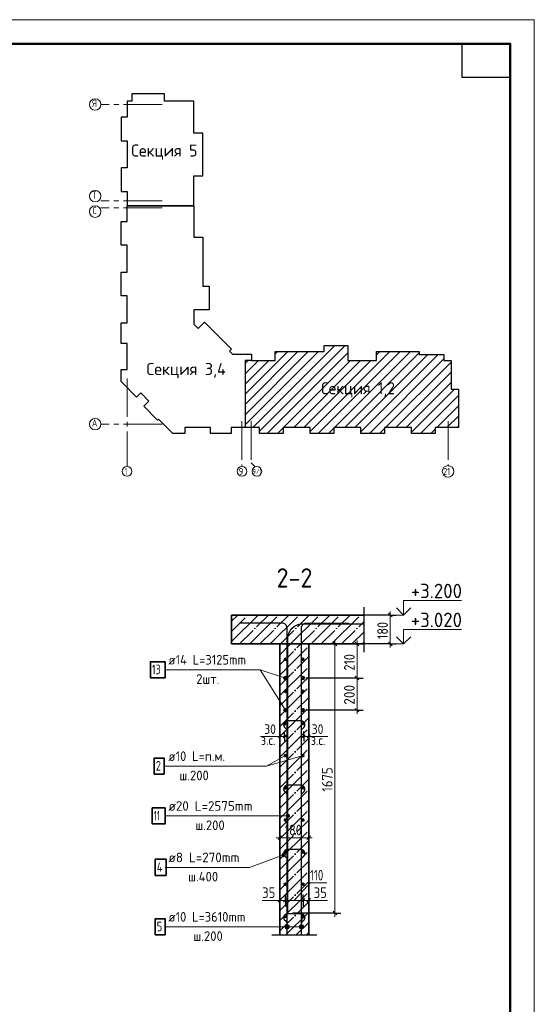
# Model space of a CAD drawing. Header units: millimetres. Extents: x -49773 to 2322955, y -3321 to 58485.
# Tile 44 of 256: x 174440 to 185129, y 20531 to 40958. Entities that reach past the tile are written whole.
import ezdxf

# ---------------------------------------------------------------- set-up
doc = ezdxf.new("R2010")
doc.units = ezdxf.units.MM
doc.linetypes.add('______11', pattern=[500, 400, -50, 0, -50])
doc.linetypes.add('______5', pattern=[1100, 800, -100, 100, -100])
for name, color, linetype, lineweight in [('Standard', 7, 'Continuous', 25), ('Арм.стержн. вертикальными 1', 22, 'Continuous', 35), ('Арм.стержн.горизонт. 1', 180, 'Continuous', 35), ('Арм.стержн.горизонт. 2', 202, 'Continuous', 35), ('Высотная отметки_ общее', 7, 'Continuous', 13), ('Перекрытие_ общее', 7, 'Continuous', 35), ('Размерная линия_ общее', 7, 'Continuous', 13), ('Размерная линия_ общее_1', 7, 'Continuous', 13), ('Стена_ общее', 7, 'Continuous', 35), ('Фундамент_ общее', 7, 'Continuous', 35)]:
    doc.layers.add(name, color=color, linetype=linetype, lineweight=lineweight)
doc.layers.add('Арм.стержн. вертикальными 2', color=7, linetype='Continuous', lineweight=35, true_color=0x006e00)
doc.layers.add('Арм.стержн.Стяжки', color=7, linetype='Continuous', lineweight=35, true_color=0x501e0f)
doc.styles.add('ISOCPEUR', font='txt')

msp = doc.modelspace()

# ---------------------------------------------------------------- hatches: boundary and pattern name
at = {"layer": 'Арм.стержн. вертикальными 1', "linetype": 'Continuous', "lineweight": 13, "transparency": 33554687}
for points in [[(179954, 22116.7), (179954, 22161.7), (179947.7, 22139.2)], [(179954, 22161.7), (179970.2, 22100.5), (179970.2, 22177.9)], [(179954, 22161.7), (179954, 22116.7), (179970.2, 22100.5)], [(179970.2, 22177.9), (179992.7, 22094.2), (179992.7, 22184.2)], [(179970.2, 22177.9), (179970.2, 22100.5), (179992.7, 22094.2)], [(179992.7, 22184.2), (179992.7, 22094.2), (180015.2, 22100.5)], [(179992.7, 22184.2), (180015.2, 22100.5), (180015.2, 22177.9)], [(180015.2, 22177.9), (180015.2, 22100.5), (180031.4, 22116.7)], [(180015.2, 22177.9), (180031.4, 22116.7), (180031.4, 22161.7)], [(180031.4, 22161.7), (180031.4, 22116.7), (180037.7, 22139.2)], [(180254, 22116.7), (180254, 22161.7), (180247.7, 22139.2)], [(180254, 22161.7), (180270.2, 22100.5), (180270.2, 22177.9)], [(180254, 22161.7), (180254, 22116.7), (180270.2, 22100.5)], [(180270.2, 22177.9), (180292.7, 22094.2), (180292.7, 22184.2)], [(180270.2, 22177.9), (180270.2, 22100.5), (180292.7, 22094.2)], [(180292.7, 22184.2), (180292.7, 22094.2), (180315.2, 22100.5)], [(180292.7, 22184.2), (180315.2, 22100.5), (180315.2, 22177.9)], [(180315.2, 22177.9), (180315.2, 22100.5), (180331.4, 22116.7)], [(180315.2, 22177.9), (180331.4, 22116.7), (180331.4, 22161.7)], [(180331.4, 22161.7), (180331.4, 22116.7), (180337.7, 22139.2)]]:
    msp.add_hatch(color=7, dxfattribs=at).paths.add_polyline_path(points)
at = {"layer": 'Арм.стержн. вертикальными 2', "linetype": 'Continuous', "lineweight": 13, "transparency": 33554687}
for points in [[(179977.1, 24420.4), (179977.1, 24457.9), (179971.9, 24439.2)], [(179977.1, 24457.9), (179990.6, 24406.9), (179990.6, 24471.4)], [(179977.1, 24457.9), (179977.1, 24420.4), (179990.6, 24406.9)], [(179990.6, 24471.4), (180009.4, 24401.7), (180009.4, 24476.7)], [(179990.6, 24471.4), (179990.6, 24406.9), (180009.4, 24401.7)], [(180009.4, 24476.7), (180009.4, 24401.7), (180028.2, 24406.9)], [(180009.4, 24476.7), (180028.2, 24406.9), (180028.2, 24471.4)], [(180028.2, 24471.4), (180028.2, 24406.9), (180041.7, 24420.4)], [(180028.2, 24471.4), (180041.7, 24420.4), (180041.7, 24457.9)], [(180041.7, 24457.9), (180041.7, 24420.4), (180046.9, 24439.2)]]:
    msp.add_hatch(color=7, dxfattribs=at).paths.add_polyline_path(points)
at = {"layer": 'Арм.стержн.Стяжки', "linetype": 'Continuous', "lineweight": 13, "transparency": 33554687}
for points in [[(179886, 23636.7), (179916.1, 23593.4), (179894.1, 23654)], [(179898.8, 23601.4), (179886, 23636.7), (179887.5, 23617.3)], [(179886, 23636.7), (179898.8, 23601.4), (179916.1, 23593.4)], [(179894.1, 23654), (179935.5, 23594.8), (179909.9, 23665.3)], [(179894.1, 23654), (179916.1, 23593.4), (179935.5, 23594.8)], [(179909.9, 23665.3), (179951.4, 23606.2), (179929.3, 23666.8)], [(179909.9, 23665.3), (179935.5, 23594.8), (179951.4, 23606.2)], [(179929.3, 23666.8), (179951.4, 23606.2), (179959.5, 23623.5)], [(179929.3, 23666.8), (179959.5, 23623.5), (179946.6, 23658.7)], [(179946.6, 23658.7), (179959.5, 23623.5), (179958, 23642.9)]]:
    msp.add_hatch(color=7, dxfattribs=at).paths.add_polyline_path(points)

# ---------------------------------------------------------------- linework, layer by layer
at = {"layer": 'Standard', "color": 7, "linetype": '______5', "lineweight": 13, "transparency": 33554687}
for p, q in [((177399.1, 39198.2), (176129.1, 39198.2)), ((177399.1, 37197.2), (176129.1, 37197.2)), ((177399.1, 37057.2), (176129.1, 37057.2)), ((176670.1, 33517.4), (176670.1, 31687.4)), ((177399.1, 32568.2), (176129.1, 32568.2)), ((179056.1, 32627.4), (179056.1, 31687.4)), ((179246.1, 32627.4), (179246.1, 31765.3)), ((183336.1, 32627.4), (183336.1, 31687.4)), ((179330.6, 31680.9), (179246.1, 31765.3))]:
    msp.add_line(p, q, dxfattribs=at)
at = {"layer": 'Standard', "color": 7, "linetype": 'Continuous', "lineweight": 13, "transparency": 33554687}
for p, q in [((179282.4, 32498.2), (180985.4, 34201.2)), ((179420.1, 32423.7), (181197.6, 34201.2)), ((180764.1, 34192), (180773.3, 34201.2)), ((179130.1, 33194.4), (180007.9, 34072.2)), ((179130.1, 32770.1), (180432.2, 34072.2)), ((179130.1, 32982.3), (180220, 34072.2)), ((179130.1, 32558), (180644.3, 34072.2)), ((179581.7, 32373.2), (181254.1, 34045.6)), ((179749.1, 34025.5), (179795.8, 34072.2)), ((180472.1, 32415), (182129.2, 34072.2)), ((180642.4, 32373.2), (182341.4, 34072.2)), ((180979.5, 32498.2), (182553.5, 34072.2)), ((181191.6, 32498.2), (182739.1, 34045.7)), ((181403.8, 32498.2), (182919.8, 34014.2)), ((181524.1, 32406.4), (183131.9, 34014.2)), ((181703, 32373.2), (183251.1, 33921.3)), ((181853.1, 34008.2), (181917.1, 34072.2)), ((179130.1, 33618.6), (179399.6, 33888.2)), ((179130.1, 33830.8), (179187.5, 33888.2)), ((179130.1, 33406.5), (179611.8, 33888.2)), ((179918.8, 32498.2), (181308.8, 33888.2)), ((180131, 32498.2), (181521, 33888.2)), ((180343.1, 32498.2), (181733.1, 33888.2)), ((182040.2, 32498.2), (183398.1, 33856.1)), ((182252.3, 32498.2), (183398.1, 33644)), ((182464.4, 32498.2), (183398.1, 33431.9)), ((182576.1, 32397.7), (183468.6, 33290.2)), ((182763.7, 32373.2), (183551.1, 33160.6)), ((183100.8, 32498.2), (183551.1, 32948.5)), ((183312.9, 32498.2), (183551.1, 32736.3)), ((179793.8, 32373.2), (179912.1, 32491.5)), ((180854.5, 32373.2), (180964.1, 32482.8)), ((183525.1, 32498.2), (183551.1, 32524.2)), ((181915.1, 32373.2), (182016.1, 32474.1)), ((182975.8, 32373.2), (183068.1, 32465.5)), ((179842.7, 26089.8), (179442.7, 26089.8)), ((180442.7, 26089.8), (180842.7, 26089.8)), ((180326.1, 25689.9), (179567.5, 25472.5))]:
    msp.add_line(p, q, dxfattribs=at)
at = {"layer": 'Standard', "color": 253, "linetype": '______11', "lineweight": 13, "true_color": 0xababab, "transparency": 33554687}
for p, q in [((178842.7, 28267.8), (179181.5, 28606.5)), ((179005.7, 28006.5), (179605.7, 28606.5)), ((179430, 28006.5), (180030, 28606.5)), ((179854.3, 28006.5), (180454.3, 28606.5)), ((180278.5, 28006.5), (180878.5, 28606.5)), ((180702.8, 28006.5), (181302.8, 28606.5)), ((181127.1, 28006.5), (181587.6, 28467.1)), ((181551.3, 28006.5), (181587.6, 28042.9))]:
    msp.add_line(p, q, dxfattribs=at)
at = {"layer": 'Standard', "color": 253, "linetype": '______5', "lineweight": 13, "true_color": 0xababab, "transparency": 33554687}
for p, q in [((178842.7, 28479.9), (178969.3, 28606.5)), ((178842.7, 28055.7), (179393.6, 28606.5)), ((179217.9, 28006.5), (179817.9, 28606.5)), ((179642.1, 28006.5), (180242.1, 28606.5)), ((180066.4, 28006.5), (180666.4, 28606.5)), ((180490.7, 28006.5), (181090.7, 28606.5)), ((180914.9, 28006.5), (181514.9, 28606.5)), ((181339.2, 28006.5), (181587.6, 28255))]:
    msp.add_line(p, q, dxfattribs=at)
at = {"layer": 'Standard', "color": 7, "linetype": 'Continuous', "lineweight": 35, "transparency": 33554687}
for p, q in [((178842.7, 28606.5), (178842.7, 28006.5)), ((181587.6, 28606.5), (178842.7, 28606.5)), ((178842.7, 28006.5), (179842.7, 28006.5)), ((179842.7, 28006.5), (179842.7, 21963.3)), ((180442.7, 21963.3), (180442.7, 28006.5)), ((180442.7, 28006.5), (181587.6, 28006.5))]:
    msp.add_line(p, q, dxfattribs=at)
at = {"layer": 'Standard', "color": 7, "linetype": 'Continuous', "lineweight": 25, "transparency": 33554687}
for p, q in [((181587.6, 28773.2), (181587.6, 27839.9)), ((180609.4, 21963.3), (179676.1, 21963.3))]:
    msp.add_line(p, q, dxfattribs=at)
at = {"layer": 'Standard', "color": 253, "linetype": '______11', "lineweight": 35, "true_color": 0xababab, "transparency": 33554687}
for p, q in [((179842.7, 27570.8), (180278.5, 28006.5)), ((179842.7, 27995), (179854.3, 28006.5)), ((179842.7, 27146.5), (180442.7, 27746.5)), ((179842.7, 26722.2), (180442.7, 27322.2)), ((179842.7, 26298), (180442.7, 26898)), ((179842.7, 25873.7), (180442.7, 26473.7)), ((179842.7, 25449.4), (180442.7, 26049.4)), ((179842.7, 25025.2), (180442.7, 25625.2)), ((179842.7, 24600.9), (180442.7, 25200.9)), ((179842.7, 24176.6), (180442.7, 24776.6)), ((179842.7, 23752.4), (180442.7, 24352.4)), ((179842.7, 23328.1), (180442.7, 23928.1)), ((179842.7, 22903.8), (180442.7, 23503.9)), ((179842.7, 22479.6), (180442.7, 23079.6)), ((179842.7, 22055.3), (180442.7, 22655.3)), ((180174.9, 21963.3), (180442.7, 22231.1))]:
    msp.add_line(p, q, dxfattribs=at)
at = {"layer": 'Standard', "color": 253, "linetype": '______5', "lineweight": 35, "true_color": 0xababab, "transparency": 33554687}
for p, q in [((179842.7, 27782.9), (180066.4, 28006.5)), ((179842.7, 27358.6), (180442.7, 27958.6)), ((179842.7, 26934.4), (180442.7, 27534.4)), ((179842.7, 26510.1), (180442.7, 27110.1)), ((179842.7, 26085.8), (180442.7, 26685.8)), ((179842.7, 25661.6), (180442.7, 26261.6)), ((179842.7, 25237.3), (180442.7, 25837.3)), ((179842.7, 24813), (180442.7, 25413)), ((179842.7, 24388.8), (180442.7, 24988.8)), ((179842.7, 23964.5), (180442.7, 24564.5)), ((179842.7, 23540.2), (180442.7, 24140.2)), ((179842.7, 23116), (180442.7, 23716)), ((179842.7, 22691.7), (180442.7, 23291.7)), ((179842.7, 22267.4), (180442.7, 22867.4)), ((179962.8, 21963.3), (180442.7, 22443.2)), ((180387.1, 21963.3), (180442.7, 22018.9))]:
    msp.add_line(p, q, dxfattribs=at)
at = {"layer": 'Standard', "color": 7, "linetype": 'Continuous', "lineweight": 13, "transparency": 33554687}
msp.add_lwpolyline([(125728.6, -1041.8), (185128.6, -1041.8), (185128.6, 40958.2), (125728.6, 40958.2), (125728.6, -1041.8)], close=True, dxfattribs=at)
at = {"layer": 'Standard', "color": 7, "linetype": 'Continuous', "lineweight": 50, "transparency": 33554687}
msp.add_lwpolyline([(127728.6, 40458.2), (184628.6, 40458.2), (184628.6, -541.8), (127728.6, -541.8), (127728.6, 40458.2)], close=True, dxfattribs=at)
at = {"layer": 'Standard', "color": 7, "linetype": 'Continuous', "lineweight": 25, "transparency": 33554687}
msp.add_lwpolyline([(184628.6, 40458.2), (184628.6, 39758.2), (183628.6, 39758.2), (183628.6, 40458.2), (184628.6, 40458.2)], close=True, dxfattribs=at)
at = {"layer": 'Standard', "color": 7, "linetype": 'Continuous', "lineweight": 13, "transparency": 33554687}
for centre, radius in [((176009.1, 39198.2), 120), ((176009.1, 37297.2), 120), ((176009.1, 36977.3), 120), ((176009.1, 32568.2), 120), ((176670.1, 31587.4), 100), ((179056.1, 31587.4), 100), ((179366.1, 31587.4), 100), ((183336.1, 31587.4), 120)]:
    msp.add_circle(centre, radius, dxfattribs=at)
at = {"layer": 'Арм.стержн. вертикальными 1', "color": 7, "linetype": 'Continuous', "lineweight": 13, "transparency": 33554687}
for p, q in [((177460.8, 22139.2), (179414.2, 22139.2)), ((179414.2, 22139.2), (179992.7, 22139.2)), ((179414.2, 22139.2), (180292.7, 22139.2)), ((179947.7, 22139.2), (179947.7, 22139.2)), ((179992.7, 22184.2), (179992.7, 22184.2)), ((179992.7, 22094.2), (179992.7, 22094.2)), ((180037.7, 22139.2), (180037.7, 22139.2)), ((180247.7, 22139.2), (180247.7, 22139.2)), ((180292.7, 22184.2), (180292.7, 22184.2)), ((180292.7, 22094.2), (180292.7, 22094.2)), ((180337.7, 22139.2), (180337.7, 22139.2))]:
    msp.add_line(p, q, dxfattribs=at)
at = {"layer": 'Арм.стержн. вертикальными 1', "color": 4, "linetype": 'Continuous', "lineweight": 25, "transparency": 33554687}
for points in [[(179992.7, 21963.3), (179992.7, 28344.2), (179990.3, 28361.9), (179984.3, 28380.2), (179974.9, 28396.9), (179963.4, 28410.6), (179949.7, 28422.1), (179933, 28431.4), (179914.8, 28437.4), (179897.1, 28439.9), (179009.4, 28439.9)], [(180292.7, 21963.3), (180292.7, 28344.2), (180295.2, 28361.9), (180301.2, 28380.2), (180310.6, 28396.9), (180322, 28410.6), (180335.7, 28422.1), (180352.5, 28431.4), (180370.7, 28437.4), (180388.4, 28439.9), (181276.1, 28439.9)]]:
    msp.add_lwpolyline(points, dxfattribs=at)
at = {"layer": 'Арм.стержн. вертикальными 1', "color": 7, "linetype": 'Continuous', "lineweight": 35, "transparency": 33554687}
msp.add_lwpolyline([(177254.2, 21972.5), (177460.8, 21972.5), (177460.8, 22305.9), (177254.2, 22305.9), (177254.2, 21972.5)], dxfattribs=at)
at = {"layer": 'Арм.стержн. вертикальными 1', "color": 7, "linetype": 'Continuous', "lineweight": 13, "transparency": 33554687}
for centre in [(179992.7, 22139.2), (180292.7, 22139.2)]:
    msp.add_circle(centre, 45, dxfattribs=at)
at = {"layer": 'Арм.стержн. вертикальными 2', "color": 7, "linetype": 'Continuous', "lineweight": 13, "transparency": 33554687}
for p, q in [((177460.8, 24439.2), (179494.2, 24439.2)), ((179494.2, 24439.2), (180009.4, 24439.2)), ((179971.9, 24439.2), (179971.9, 24439.2)), ((180009.4, 24476.7), (180009.4, 24476.7)), ((180009.4, 24401.7), (180009.4, 24401.7)), ((180046.9, 24439.2), (180046.9, 24439.2))]:
    msp.add_line(p, q, dxfattribs=at)
at = {"layer": 'Арм.стержн. вертикальными 2', "color": 33, "linetype": 'Continuous', "lineweight": 25, "true_color": 0xf0a546, "transparency": 33554687}
msp.add_lwpolyline([(180009.4, 22456.6), (180009.4, 28136.3), (180016.8, 28189.4), (180034.8, 28244), (180062.9, 28294.2), (180097.3, 28335.4), (180138.4, 28369.7), (180188.6, 28397.8), (180243.2, 28415.8), (180296.3, 28423.2), (181587.6, 28423.2)], dxfattribs=at)
at = {"layer": 'Арм.стержн. вертикальными 2', "color": 7, "linetype": 'Continuous', "lineweight": 35, "transparency": 33554687}
msp.add_lwpolyline([(177194.2, 24272.5), (177460.8, 24272.5), (177460.8, 24605.9), (177194.2, 24605.9), (177194.2, 24272.5)], dxfattribs=at)
at = {"layer": 'Арм.стержн. вертикальными 2', "color": 7, "linetype": 'Continuous', "lineweight": 13, "transparency": 33554687}
msp.add_circle((180009.4, 24439.2), 37.5, dxfattribs=at)
at = {"layer": 'Арм.стержн.горизонт. 1', "color": 7, "linetype": 'Continuous', "lineweight": 13, "transparency": 33554687}
for p, q in [((179567.5, 25472.5), (179959.4, 25689.9)), ((177460.8, 25472.5), (179567.5, 25472.5))]:
    msp.add_line(p, q, dxfattribs=at)
at = {"layer": 'Арм.стержн.горизонт. 1', "color": 7, "linetype": 'Continuous', "lineweight": 35, "transparency": 33554687}
msp.add_lwpolyline([(177234.2, 25305.9), (177440.8, 25305.9), (177440.8, 25639.2), (177234.2, 25639.2), (177234.2, 25305.9)], dxfattribs=at)
at = {"layer": 'Арм.стержн.горизонт. 1', "color": 4, "linetype": 'Continuous', "lineweight": 50, "transparency": 33554687}
for centre in [(179959.4, 27689.9), (180326.1, 27689.9), (179959.4, 27023.2), (180326.1, 27023.2), (179959.4, 26356.6), (180326.1, 26356.6), (179959.4, 25689.9), (180326.1, 25689.9), (179959.4, 25023.2), (180326.1, 25023.2), (179959.4, 24356.6), (180326.1, 24356.6), (179959.4, 23689.9), (180326.1, 23689.9), (179959.4, 23023.2), (180326.1, 23023.2), (179959.4, 22356.6), (180326.1, 22356.6)]:
    msp.add_circle(centre, 16.7, dxfattribs=at)
at = {"layer": 'Арм.стержн.горизонт. 2', "color": 7, "linetype": 'Continuous', "lineweight": 13, "transparency": 33554687}
for p, q in [((177460.8, 27472.5), (179434.2, 27472.5)), ((179434.2, 27472.5), (179959.4, 26633.4)), ((179434.2, 27472.5), (179959.4, 27300.1))]:
    msp.add_line(p, q, dxfattribs=at)
at = {"layer": 'Арм.стержн.горизонт. 2', "color": 7, "linetype": 'Continuous', "lineweight": 35, "transparency": 33554687}
msp.add_lwpolyline([(177154.2, 27305.9), (177460.8, 27305.9), (177460.8, 27639.2), (177154.2, 27639.2), (177154.2, 27305.9)], dxfattribs=at)
at = {"layer": 'Арм.стержн.горизонт. 2', "color": 211, "linetype": 'Continuous', "lineweight": 50, "true_color": 0xff54ff, "transparency": 33554687}
for centre in [(179959.4, 27300.1), (180326.1, 27300.1), (179959.4, 26633.4), (180326.1, 26633.4)]:
    msp.add_circle(centre, 23.3, dxfattribs=at)
at = {"layer": 'Арм.стержн.Стяжки', "color": 7, "linetype": 'Continuous', "lineweight": 13, "transparency": 33554687}
for p, q in [((179214.2, 23372.5), (179922.7, 23630.1)), ((179887.5, 23617.3), (179887.5, 23617.3)), ((179909.9, 23665.3), (179909.9, 23665.3)), ((179935.5, 23594.8), (179935.5, 23594.8)), ((179958, 23642.9), (179958, 23642.9)), ((177460.8, 23372.5), (179214.2, 23372.5))]:
    msp.add_line(p, q, dxfattribs=at)
at = {"layer": 'Арм.стержн.Стяжки', "color": 40, "linetype": 'Continuous', "lineweight": 25, "transparency": 33554687}
for points in [[(180290.1, 26224.1), (180340.5, 26274.5), (180345.4, 26280.1), (180349.7, 26286.2), (180353.5, 26292.6), (180356.6, 26299.3), (180359.1, 26306.2), (180361, 26313.4), (180362.2, 26320.8), (180362.7, 26328.1), (180362.7, 26333.4), (180360.8, 26347.5), (180356, 26362.1), (180348.5, 26375.5), (180339.3, 26386.5), (180328.3, 26395.6), (180315, 26403.1), (180300.4, 26407.9), (180286.2, 26409.9), (179999.3, 26409.9), (179985.1, 26407.9), (179970.5, 26403.1), (179957.1, 26395.6), (179946.2, 26386.5), (179937, 26375.5), (179929.5, 26362.1), (179924.7, 26347.5), (179922.7, 26333.4), (179922.7, 26328.1), (179923.3, 26320.8), (179924.4, 26313.4), (179926.3, 26306.2), (179928.8, 26299.3), (179931.9, 26292.6), (179935.7, 26286.2), (179940.1, 26280.1), (179944.9, 26274.5), (179995.4, 26224.1)], [(180290.1, 24890.8), (180340.5, 24941.2), (180345.4, 24946.8), (180349.7, 24952.8), (180353.5, 24959.3), (180356.6, 24965.9), (180359.1, 24972.9), (180361, 24980.1), (180362.2, 24987.5), (180362.7, 24994.8), (180362.7, 25000), (180360.8, 25014.2), (180356, 25028.8), (180348.5, 25042.2), (180339.3, 25053.1), (180328.3, 25062.3), (180315, 25069.8), (180300.4, 25074.6), (180286.2, 25076.6), (179999.3, 25076.6), (179985.1, 25074.6), (179970.5, 25069.8), (179957.1, 25062.3), (179946.2, 25053.1), (179937, 25042.2), (179929.5, 25028.8), (179924.7, 25014.2), (179922.7, 25000), (179922.7, 24994.8), (179923.3, 24987.5), (179924.4, 24980.1), (179926.3, 24972.9), (179928.8, 24965.9), (179931.9, 24959.3), (179935.7, 24952.8), (179940.1, 24946.8), (179944.9, 24941.2), (179995.4, 24890.8)], [(180290.1, 23557.4), (180340.5, 23607.9), (180345.4, 23613.4), (180349.7, 23619.5), (180353.5, 23625.9), (180356.6, 23632.6), (180359.1, 23639.5), (180361, 23646.8), (180362.2, 23654.1), (180362.7, 23661.5), (180362.7, 23666.7), (180360.8, 23680.9), (180356, 23695.4), (180348.5, 23708.8), (180339.3, 23719.8), (180328.3, 23728.9), (180315, 23736.4), (180300.4, 23741.3), (180286.2, 23743.2), (179999.3, 23743.2), (179985.1, 23741.3), (179970.5, 23736.4), (179957.1, 23728.9), (179946.2, 23719.8), (179937, 23708.8), (179929.5, 23695.4), (179924.7, 23680.9), (179922.7, 23666.7), (179922.7, 23661.5), (179923.3, 23654.1), (179924.4, 23646.8), (179926.3, 23639.5), (179928.8, 23632.6), (179931.9, 23625.9), (179935.7, 23619.5), (179940.1, 23613.4), (179944.9, 23607.9), (179995.4, 23557.4)], [(180290.1, 22224.1), (180340.5, 22274.5), (180345.4, 22280.1), (180349.7, 22286.2), (180353.5, 22292.6), (180356.6, 22299.3), (180359.1, 22306.2), (180361, 22313.4), (180362.2, 22320.8), (180362.7, 22328.1), (180362.7, 22333.4), (180360.8, 22347.5), (180356, 22362.1), (180348.5, 22375.5), (180339.3, 22386.5), (180328.3, 22395.6), (180315, 22403.1), (180300.4, 22407.9), (180286.2, 22409.9), (179999.3, 22409.9), (179985.1, 22407.9), (179970.5, 22403.1), (179957.1, 22395.6), (179946.2, 22386.5), (179937, 22375.5), (179929.5, 22362.1), (179924.7, 22347.5), (179922.7, 22333.4), (179922.7, 22328.1), (179923.3, 22320.8), (179924.4, 22313.4), (179926.3, 22306.2), (179928.8, 22299.3), (179931.9, 22292.6), (179935.7, 22286.2), (179940.1, 22280.1), (179944.9, 22274.5), (179995.4, 22224.1)]]:
    msp.add_lwpolyline(points, dxfattribs=at)
at = {"layer": 'Арм.стержн.Стяжки', "color": 7, "linetype": 'Continuous', "lineweight": 35, "transparency": 33554687}
msp.add_lwpolyline([(177254.2, 23205.9), (177480.8, 23205.9), (177480.8, 23539.2), (177254.2, 23539.2), (177254.2, 23205.9)], dxfattribs=at)
at = {"layer": 'Арм.стержн.Стяжки', "color": 7, "linetype": 'Continuous', "lineweight": 13, "transparency": 33554687}
msp.add_circle((179922.7, 23630.1), 37.5, dxfattribs=at)
at = {"layer": 'Высотная отметки_ общее', "color": 7, "linetype": 'Continuous', "lineweight": 13, "transparency": 33554687}
for p, q in [((182412.8, 28606.5), (182412.8, 28906.5)), ((182412.8, 28906.5), (183612.8, 28906.5)), ((182412.8, 28606.5), (182192.4, 28606.5)), ((182412.8, 28606.5), (182262.8, 28756.6)), ((182412.8, 28606.5), (182562.8, 28756.6)), ((182412.8, 28606.5), (182412.8, 28606.5)), ((182412.8, 28606.5), (182412.8, 28606.5)), ((182412.8, 28606.5), (182412.8, 28606.5)), ((182412.8, 28606.5), (182412.8, 28606.5)), ((182412.8, 28006.5), (182412.8, 28306.5)), ((182412.8, 28306.5), (183612.8, 28306.5)), ((182412.8, 28006.5), (182192.4, 28006.5)), ((182412.8, 28006.5), (182262.8, 28156.6)), ((182412.8, 28006.5), (182562.8, 28156.6)), ((182412.8, 28006.5), (182412.8, 28006.5)), ((182412.8, 28006.5), (182412.8, 28006.5)), ((182412.8, 28006.5), (182412.8, 28006.5)), ((182412.8, 28006.5), (182412.8, 28006.5))]:
    msp.add_line(p, q, dxfattribs=at)
at = {"layer": 'Перекрытие_ общее', "color": 7, "linetype": 'Continuous', "lineweight": 13, "transparency": 33554687}
msp.add_line((179842.7, 28006.5), (180442.7, 28006.5), dxfattribs=at)
at = {"layer": 'Размерная линия_ общее', "color": 253, "linetype": 'Continuous', "lineweight": -3, "true_color": 0xa0a0a0, "transparency": 33554687}
for p, q in [((182137.5, 28606.5), (181609.4, 28606.5)), ((182137.5, 28606.5), (182012.5, 28606.5)), ((182137.5, 28606.5), (182262.5, 28606.5)), ((180988.4, 28006.5), (180509.4, 28006.5)), ((180988.4, 28006.5), (180863.4, 28006.5)), ((180988.4, 28006.5), (181113.4, 28006.5)), ((181447.1, 28006.5), (181322.1, 28006.5)), ((181447.1, 28006.5), (181572.1, 28006.5)), ((181447.1, 28006.5), (181447.1, 28006.5)), ((182137.5, 28006.5), (181609.4, 28006.5)), ((182137.5, 28006.5), (182012.5, 28006.5)), ((182137.5, 28006.5), (182262.5, 28006.5)), ((181447.1, 27300.1), (181322.1, 27300.1)), ((181447.1, 27300.1), (181572.1, 27300.1)), ((181447.1, 26633.4), (180392.7, 26633.4)), ((181447.1, 26633.4), (181322.1, 26633.4)), ((181447.1, 26633.4), (181572.1, 26633.4)), ((179842.7, 23987.2), (179842.7, 24112.2)), ((180442.7, 23987.2), (180442.7, 24112.2)), ((179842.7, 23987.2), (179842.7, 23862.2)), ((179842.7, 23987.2), (179842.7, 23987.2)), ((180442.7, 23987.2), (180442.7, 23862.2)), ((180442.7, 23987.2), (180442.7, 23987.2)), ((179842.7, 22687.2), (179842.7, 22812.2)), ((179842.7, 22687.2), (179842.7, 22562.2)), ((179959.4, 22687.2), (179959.4, 22812.2)), ((179959.4, 22687.2), (179959.4, 22562.2)), ((180326.1, 22687.2), (180326.1, 22812.2)), ((180326.1, 22687.2), (180326.1, 22562.2)), ((180442.7, 22687.2), (180442.7, 22812.2)), ((180442.7, 22687.2), (180442.7, 22562.2)), ((180988.4, 22423.2), (180109.4, 22423.2)), ((180988.4, 22423.2), (180863.4, 22423.2)), ((180988.4, 22423.2), (181113.4, 22423.2))]:
    msp.add_line(p, q, dxfattribs=at)
at = {"layer": 'Размерная линия_ общее', "color": 7, "linetype": 'Continuous', "lineweight": 25, "transparency": 33554687}
for p, q in [((182175, 28569), (182100, 28644.1)), ((181025.9, 27969), (180950.9, 28044.1)), ((181484.6, 27969), (181409.6, 28044.1)), ((182175, 27969), (182100, 28044.1)), ((181484.6, 27262.6), (181409.6, 27337.6)), ((181484.6, 26595.9), (181409.6, 26670.9)), ((179805.2, 23949.7), (179880.2, 24024.7)), ((180405.2, 23949.7), (180480.2, 24024.7)), ((179805.2, 22649.7), (179880.2, 22724.7)), ((179921.9, 22649.7), (179996.9, 22724.7)), ((180288.6, 22649.7), (180363.6, 22724.7)), ((180405.2, 22649.7), (180480.2, 22724.7)), ((181025.9, 22385.7), (180950.9, 22460.7))]:
    msp.add_line(p, q, dxfattribs=at)
at = {"layer": 'Размерная линия_ общее', "color": 7, "linetype": 'Continuous', "lineweight": 13, "transparency": 33554687}
for p, q in [((182137.5, 28606.5), (182137.5, 28681.6)), ((180988.4, 28006.5), (180988.4, 28081.6)), ((181447.1, 28006.5), (181447.1, 28081.6)), ((181447.1, 27300.1), (181447.1, 28006.5)), ((182137.5, 28006.5), (182137.5, 27931.6)), ((181447.1, 26633.4), (181447.1, 26558.4)), ((179842.7, 23987.2), (179767.7, 23987.2)), ((179842.7, 23987.2), (180442.7, 23987.2)), ((180442.7, 23987.2), (180517.7, 23987.2)), ((180142.7, 22687.2), (180470.3, 23051.1)), ((180470.3, 23051.1), (180822.3, 23051.1)), ((179762.3, 22687), (179476.3, 22687)), ((179901.1, 22687.2), (179762.3, 22687)), ((179842.7, 22687.2), (179767.7, 22687.2)), ((179842.7, 22687.2), (179959.4, 22687.2)), ((179959.4, 22687.2), (180326.1, 22687.2)), ((180326.1, 22687.2), (180442.7, 22687.2)), ((180384.4, 22687.2), (180546.4, 22686.7)), ((180442.7, 22687.2), (180517.7, 22687.2)), ((180546.4, 22686.7), (180832.4, 22686.7)), ((180988.4, 22423.2), (180988.4, 22348.2))]:
    msp.add_line(p, q, dxfattribs=at)
for points in [[(182137.5, 28006.5), (182137.5, 28041.1), (182137.5, 28041.1), (182137.5, 28606.5)], [(180988.4, 22423.2), (180988.4, 24897.2), (180988.4, 24897.2), (180988.4, 28006.5)], [(181447.1, 26633.4), (181447.1, 26688.6), (181447.1, 26688.6), (181447.1, 27300.1)]]:
    msp.add_lwpolyline(points, dxfattribs=at)
at = {"layer": 'Размерная линия_ общее', "color": 253, "linetype": 'Continuous', "lineweight": -3, "true_color": 0xa0a0a0, "transparency": 33554687}
msp.add_lwpolyline([(181447.1, 27300.1), (181430.1, 27300.1), (181430.1, 27300.1), (180392.7, 27300.1)], dxfattribs=at)
at = {"layer": 'Размерная линия_ общее_1', "color": 253, "linetype": 'Continuous', "lineweight": -3, "true_color": 0xa0a0a0, "transparency": 33554687}
for p, q in [((179842.7, 26089.8), (179842.7, 26189.8)), ((179942.7, 26089.8), (179942.7, 26189.8)), ((180342.7, 26089.8), (180342.7, 26189.8)), ((180442.7, 26089.8), (180442.7, 26189.8)), ((179842.7, 26089.8), (179842.7, 25989.8)), ((179942.7, 26089.8), (179942.7, 25989.8)), ((180342.7, 26089.8), (180342.7, 25989.8)), ((180442.7, 26089.8), (180442.7, 25989.8))]:
    msp.add_line(p, q, dxfattribs=at)
at = {"layer": 'Размерная линия_ общее_1', "color": 7, "linetype": 'Continuous', "lineweight": 13, "transparency": 33554687}
for p, q in [((179842.7, 26089.8), (179782.7, 26089.8)), ((179942.7, 26089.8), (179842.7, 26089.8)), ((179942.7, 26089.8), (180002.7, 26089.8)), ((180342.7, 26089.8), (180282.7, 26089.8)), ((180442.7, 26089.8), (180502.7, 26089.8))]:
    msp.add_line(p, q, dxfattribs=at)
at = {"layer": 'Размерная линия_ общее_1', "color": 7, "linetype": 'Continuous', "lineweight": 25, "transparency": 33554687}
for p, q in [((179872.7, 26119.8), (179812.7, 26059.8)), ((179972.7, 26119.8), (179912.7, 26059.8)), ((180312.7, 26059.8), (180372.7, 26119.8)), ((180412.7, 26059.8), (180472.7, 26119.8))]:
    msp.add_line(p, q, dxfattribs=at)
at = {"layer": 'Размерная линия_ общее_1', "color": 7, "linetype": 'Continuous', "lineweight": 13, "transparency": 33554687}
msp.add_lwpolyline([(180342.7, 26089.8), (180402.6, 26089.8), (180402.6, 26089.8), (180442.7, 26089.8)], dxfattribs=at)
at = {"layer": 'Стена_ общее', "color": 7, "linetype": 'Continuous', "lineweight": 35, "transparency": 33554687}
msp.add_line((180442.7, 28006.5), (179842.7, 28006.5), dxfattribs=at)
at = {"layer": 'Фундамент_ общее', "color": 7, "linetype": 'Continuous', "lineweight": 25, "transparency": 33554687}
for points in [[(178060.1, 38607.2), (178060.1, 39266.2), (177450.1, 39266.2), (177450.1, 39419.2), (176770.1, 39419.2), (176770.1, 39266.2), (176670.1, 39266.2), (176670.1, 38936.2), (176545.1, 38936.2), (176545.1, 38444.2), (176670.1, 38444.2), (176670.1, 37884.2), (176545.1, 37884.2), (176545.1, 37392.2), (176670.1, 37392.2), (176670.1, 37102.2), (178060.1, 37102.2), (178060.1, 37721.2), (178244.1, 37721.2), (178244.1, 38607.2), (178060.1, 38607.2)], [(176670.1, 37097.2), (178060.1, 37097.2), (178060.1, 36443.2), (178244.1, 36443.2), (178244.1, 35557.2), (178244.1, 35428.2), (178373.1, 35428.2), (178373.1, 34938.2), (178060.1, 34938.2), (178060.1, 34643.4), (178149.5, 34554), (178279.6, 34684.1), (178841.8, 34122), (178799.3, 34079.5), (178862.6, 34016.2), (179255.1, 34016.2), (179255.1, 33888.2), (179130.1, 33888.2), (179125.1, 33888.2), (179125.1, 32498.2), (178835.1, 32498.2), (178835.1, 32373.2), (178405.1, 32373.2), (178405.1, 32498.2), (177869.1, 32498.2), (177869.1, 32373.2), (177622, 32373.2), (177325, 32670.3), (177305.2, 32650.5), (177016.7, 32939), (177124.9, 33047.1), (176955.2, 33216.9), (176866.8, 33128.5), (176545.1, 33450.2), (176545.1, 33702.2), (176670.1, 33702.2), (176670.1, 34238.2), (176545.1, 34238.2), (176545.1, 34668.2), (176670.1, 34668.2), (176670.1, 35228.2), (176545.1, 35228.2), (176545.1, 35720.2), (176670.1, 35720.2), (176670.1, 36280.2), (176545.1, 36280.2), (176545.1, 36772.2), (176670.1, 36772.2), (176670.1, 37097.2)], [(179255.1, 33888.2), (179749.1, 33888.2), (179749.1, 34072.2), (180635.1, 34072.2), (180764.1, 34072.2), (180764.1, 34201.2), (181254.1, 34201.2), (181254.1, 33888.2), (181853.1, 33888.2), (181853.1, 34072.2), (182739.1, 34072.2), (182739.1, 34014.2), (183251.1, 34014.2), (183251.1, 33888.2), (183398.1, 33888.2), (183398.1, 33290.2), (183551.1, 33290.2), (183551.1, 32498.2), (183398.1, 32498.2), (183068.1, 32498.2), (183068.1, 32373.2), (182576.1, 32373.2), (182576.1, 32498.2), (182016.1, 32498.2), (182016.1, 32373.2), (181524.1, 32373.2), (181524.1, 32498.2), (180964.1, 32498.2), (180964.1, 32373.2), (180472.1, 32373.2), (180472.1, 32498.2), (179912.1, 32498.2), (179912.1, 32373.2), (179420.1, 32373.2), (179420.1, 32498.2), (179130.1, 32498.2), (179130.1, 33888.2)]]:
    msp.add_lwpolyline(points, dxfattribs=at)

# ---------------------------------------------------------------- texts
at = {"layer": 'Standard', "color": 7, "linetype": 'Continuous', "lineweight": 13, "transparency": 33554687, "attachment_point": 7, "style": 'ISOCPEUR'}
for s, insert, char_height, width in [('\\W0.80;Я', (175947.6, 39147.1), 150, 179.919), ('\\W0.80;Т', (175947.6, 37246.1), 150, 179.919), ('\\W0.78;С', (175955.1, 36926.3), 150, 163.199), ('\\W0.82;А', (175940.1, 32517.1), 150, 196.316), ('\\W0.78;9', (178992, 31510.5), 150, 163.218), ('\\W0.75;21', (183234.5, 31510.5), 150, 236.136), ('\\W0.56;1', (176621, 31510.5), 150, 116.667), ('\\W0.83;9/1', (179273.7, 31535.9), 100, 231.159)]:
    msp.add_mtext(s, dxfattribs=dict(at, insert=insert, char_height=char_height, width=width))
at = {"layer": 'Standard', "color": 7, "linetype": 'Continuous', "lineweight": 25, "transparency": 33554687, "char_height": 250, "attachment_point": 7, "style": 'ISOCPEUR'}
for s, insert, width in [('\\W0.96;Секция 5', (176758, 38050.8), 1519.735), ('\\W0.97;Секция 3,4', (177074.2, 33518.5), 1807.784), ('\\W0.94;Секция 1,2', (180702.1, 33119), 1729.179)]:
    msp.add_mtext(s, dxfattribs=dict(at, insert=insert, width=width))
at = {"layer": 'Standard', "color": 7, "linetype": 'Continuous', "lineweight": 35, "transparency": 33554687, "insert": (179775.3, 29178.2), "char_height": 400, "width": 1021.802, "attachment_point": 7, "style": 'ISOCPEUR'}
msp.add_mtext('\\W0.91;2-2', dxfattribs=at)
at = {"layer": 'Арм.стержн. вертикальными 1', "color": 7, "linetype": 'Continuous', "lineweight": 25, "transparency": 33554687, "char_height": 200, "attachment_point": 7, "style": 'ISOCPEUR'}
for s, insert, width in [('\\W0.94;ø10 L=3610mm ', (177527.5, 22245.9), 1913.078), ('\\W0.78;5', (177287.5, 22045.9), 217.601), ('\\W0.95;ш.200 ', (178047.5, 21845.9), 874.662)]:
    msp.add_mtext(s, dxfattribs=dict(at, insert=insert, width=width))
at = {"layer": 'Арм.стержн. вертикальными 2', "color": 7, "linetype": 'Continuous', "lineweight": 25, "transparency": 33554687, "char_height": 200, "attachment_point": 7, "style": 'ISOCPEUR'}
for s, insert, width in [('\\W0.98;ø20 L=2575mm ', (177527.5, 24545.9), 1996.969), ('\\W0.63;11', (177227.5, 24345.9), 262.5), ('\\W0.95;ш.200 ', (178087.5, 24145.9), 874.662)]:
    msp.add_mtext(s, dxfattribs=dict(at, insert=insert, width=width))
at = {"layer": 'Арм.стержн.горизонт. 1', "color": 7, "linetype": 'Continuous', "lineweight": 25, "transparency": 33554687, "char_height": 200, "attachment_point": 7, "style": 'ISOCPEUR'}
for s, insert, width in [('\\W0.94;ø10 L=п.м.', (177527.5, 25579.2), 1333.226), ('\\W0.78;2', (177267.5, 25379.2), 217.611), ('\\W0.95;ш.200 ', (177757.5, 25179.2), 874.662)]:
    msp.add_mtext(s, dxfattribs=dict(at, insert=insert, width=width))
at = {"layer": 'Арм.стержн.горизонт. 2', "color": 7, "linetype": 'Continuous', "lineweight": 25, "transparency": 33554687, "char_height": 200, "attachment_point": 7, "style": 'ISOCPEUR'}
for s, insert, width in [('\\W0.94;ø14 L=3125mm ', (177527.5, 27579.2), 1933.181), ('\\W0.75;13', (177187.5, 27379.2), 314.851), ('\\W0.94;2шт. ', (178107.5, 27179.2), 774.193)]:
    msp.add_mtext(s, dxfattribs=dict(at, insert=insert, width=width))
at = {"layer": 'Арм.стержн.Стяжки', "color": 7, "linetype": 'Continuous', "lineweight": 25, "transparency": 33554687, "char_height": 200, "attachment_point": 7, "style": 'ISOCPEUR'}
for s, insert, width in [('\\W0.98;ø8 L=270mm ', (177527.5, 23479.2), 1716.847), ('\\W0.80;4', (177287.5, 23279.2), 239.886), ('\\W0.95;ш.400 ', (177937.5, 23079.2), 894.821)]:
    msp.add_mtext(s, dxfattribs=dict(at, insert=insert, width=width))
at = {"layer": 'Высотная отметки_ общее', "color": 7, "linetype": 'Continuous', "lineweight": 25, "transparency": 33554687, "char_height": 300, "width": 1281.432, "attachment_point": 7, "style": 'ISOCPEUR'}
for s, insert in [('\\W0.95;+3.200', (182562.8, 28956.6)), ('\\W0.95;+3.020', (182562.8, 28356.6))]:
    msp.add_mtext(s, dxfattribs=dict(at, insert=insert))
at = {"layer": 'Размерная линия_ общее', "color": 7, "linetype": 'Continuous', "lineweight": 25, "transparency": 33554687, "char_height": 220, "attachment_point": 7, "rotation": 90, "style": 'ISOCPEUR'}
for s, insert, width in [('\\W0.83;180', (182087.5, 28108.6), 508.571), ('\\W0.83;210', (181397.1, 27455.3), 508.571), ('\\W0.91;200', (181397.1, 26746.8), 561.981), ('\\W0.87;1675', (180938.4, 24939.9), 666.91)]:
    msp.add_mtext(s, dxfattribs=dict(at, insert=insert, width=width))
at = {"layer": 'Размерная линия_ общее', "color": 7, "linetype": 'Continuous', "lineweight": 25, "transparency": 33554687, "char_height": 220, "attachment_point": 7, "style": 'ISOCPEUR'}
for s, insert, width in [('\\W0.83;180', (179944.7, 24037.2), 508.571), ('\\W0.74;110', (180470.3, 23101.1), 455.162), ('\\W0.87;35', (179476.3, 22737), 403.924), ('\\W0.87;35', (180546.4, 22736.7), 403.924)]:
    msp.add_mtext(s, dxfattribs=dict(at, insert=insert, width=width))
at = {"layer": 'Размерная линия_ общее_1', "color": 7, "linetype": 'Continuous', "lineweight": 18, "transparency": 33554687, "char_height": 200, "attachment_point": 7, "style": 'ISOCPEUR'}
for s, insert, width in [('\\W0.87;30', (179519.4, 26139.8), 367.218), ('\\W0.87;30', (180506.1, 26139.8), 367.202), ('\\W0.90;з.с.', (179449.3, 25909.2), 459.942), ('\\W0.90;з.с.', (180486.1, 25909.2), 459.942)]:
    msp.add_mtext(s, dxfattribs=dict(at, insert=insert, width=width))

doc.saveas('drawing.dxf')
